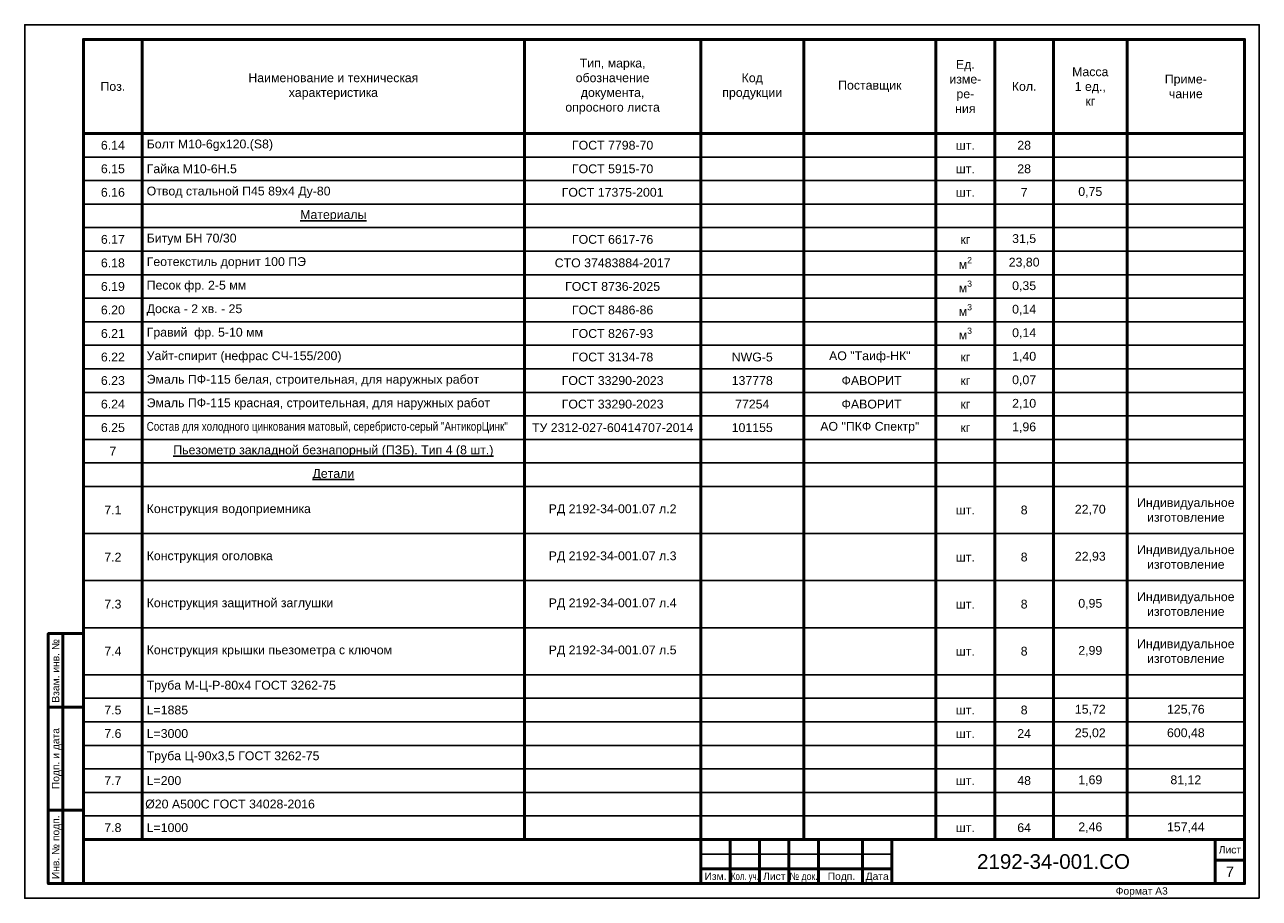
# Paper-space layout '7' of a CAD drawing. Header units: millimetres. Extents: x -420 to 0, y 0 to 297.
import ezdxf
from ezdxf.enums import TextEntityAlignment as Align

# ---------------------------------------------------------------- set-up
doc = ezdxf.new("R2010")
doc.units = ezdxf.units.MM
doc.layers.add('Рамка и штамп', color=7, linetype='Continuous', lineweight=25)
doc.layers.add('Таблицы', color=7, linetype='Continuous', lineweight=25)
doc.styles.add('КИА', font='arial.ttf')

# ---------------------------------------------------------------- blocks, each defined once
blk = doc.blocks.new('*U3')
at = {"layer": 'Рамка и штамп', "lineweight": 50}
for p, q in [((-407, 5), (-407, 90)), ((-412, 65), (-400, 65)), ((-412, 30), (-400, 30)), ((-180, 20), (-180, 5)), ((-170, 20), (-170, 5)), ((-160, 20), (-160, 5)), ((-150, 20), (-150, 5)), ((-135, 20), (-135, 5)), ((-125, 20), (-125, 5)), ((-15, 20), (-15, 5)), ((-5, 13), (-15, 13)), ((-190, 10), (-125, 10))]:
    blk.add_line(p, q, dxfattribs=at)
at = {"layer": 'Рамка и штамп', "lineweight": 25}
blk.add_line((-190, 15), (-125, 15), dxfattribs=at)
blk.add_lwpolyline([(0, 0), (-420, 0), (-420, 297), (0, 297)], close=True, dxfattribs=at)
at = {"layer": 'Рамка и штамп', "lineweight": 50}
for points in [[(-5, 5), (-400, 5), (-400, 292), (-5, 292)], [(-400, 5), (-412, 5), (-412, 90), (-400, 90)], [(-190, 5), (-5, 5), (-5, 20), (-190, 20)]]:
    blk.add_lwpolyline(points, close=True, dxfattribs=at)
at = {"layer": 'Рамка и штамп', "style": 'КИА'}
for s, p in [('Взам. инв. №', (-409.5, 66.5)), ('Инв. № подп.', (-409.5, 6.5))]:
    blk.add_text(s, height=2.5, rotation=90, dxfattribs=at).set_placement(p, align=Align.MIDDLE_LEFT)
blk.add_text('Подп. и дата', height=2.5, rotation=90, dxfattribs=at).set_placement((-409.5, 47.5), align=Align.MIDDLE_CENTER)
blk.add_text('Лист', height=2.5, dxfattribs=at).set_placement((-10, 16.5), align=Align.MIDDLE_CENTER)
for s, p in [('Изм.', (-188.74, 8.75)), ('Лист', (-168.79, 8.75)), ('Подп.', (-146.83, 8.75)), ('Дата', (-133.92, 8.75))]:
    blk.add_text(s, height=2.5, dxfattribs=at).set_placement(p, align=Align.TOP_LEFT)
for s, width, p in [('Кол. уч.', 0.75, (-179.68, 8.75)), ('№ док.', 0.85, (-159.76, 8.75))]:
    blk.add_text(s, height=2.5, dxfattribs=dict(at, width=width)).set_placement(p, align=Align.TOP_LEFT)
at = {"layer": 'Рамка и штамп', "style": 'КИА', "flags": 8}
for tag, p in [('ИНВНОМЕРВЗАМЕН6', (-403.5, 66.5)), ('ИНВНОМЕР6', (-403.5, 6.5))]:
    blk.add_attdef(tag, text='', height=2.5, rotation=90, dxfattribs=at).set_placement(p, align=Align.MIDDLE_LEFT)
at = {"layer": 'Рамка и штамп', "style": 'КИА'}
for tag, height, p in [('ОБОЗНАЧЕНИЕ6.1', 5, (-70, 12.5)), ('ЛИСТ6', 3.5, (-10, 9))]:
    blk.add_attdef(tag, text='', height=height, dxfattribs=at).set_placement(p, align=Align.MIDDLE_CENTER)
blk.add_attdef('ФОРМАТ6', text='', height=2.5, dxfattribs=at).set_placement((-40, 3.75), align=Align.TOP_CENTER)
blk = doc.blocks.new('*T20')
at = {"layer": 'Таблицы', "color": 0, "linetype": 'ByBlock', "lineweight": 50, "transparency": 16777216}
for p, q in [((0, 0), (20, 0)), ((0, 0), (0, -32)), ((20, 0), (20, -112)), ((150, 0), (150, -56)), ((210, 0), (210, -32)), ((245, 0), (245, -32)), ((290, 0), (290, -32)), ((310, 0), (310, -32)), ((330, 0), (330, -32)), ((355, 0), (355, -32)), ((395, 0), (395, -32)), ((0, -32), (20, -32)), ((20, -32), (290, -32)), ((290, -32), (310, -32)), ((310, -32), (395, -32)), ((310, -48), (310, -56)), ((150, -64), (150, -96)), ((355, -88), (355, -96)), ((20, -120), (20, -136)), ((20, -152), (20, -216)), ((20, -224), (20, -240)), ((355, -224), (355, -240)), ((395, -224), (395, -240)), ((310, -232), (310, -240)), ((245, -240), (245, -248)), ((20, -248), (20, -272)), ((150, -248), (150, -272)), ((355, -248), (355, -256)), ((395, -248), (395, -256)), ((210, -264), (210, -272)), ((245, -264), (245, -272)), ((290, -264), (290, -272)), ((310, -264), (310, -272)), ((330, -264), (330, -272)), ((355, -264), (355, -272)), ((395, -264), (395, -272))]:
    blk.add_line(p, q, dxfattribs=at)
at = {"layer": 'Таблицы', "color": 0, "linetype": 'ByBlock', "lineweight": -2, "transparency": 16777216}
for p, q in [((20, 0), (395, 0)), ((20, -48), (150, -48)), ((20, -56), (150, -56)), ((0, -64), (150, -64)), ((20, -72), (150, -72)), ((20, -80), (150, -80)), ((310, -80), (330, -80)), ((20, -88), (150, -88)), ((310, -88), (330, -88)), ((20, -96), (150, -96)), ((20, -112), (290, -112)), ((330, -112), (395, -112)), ((210, -128), (290, -128)), ((0, -144), (20, -144)), ((150, -144), (395, -144)), ((20, -168), (150, -168)), ((20, -184), (310, -184)), ((330, -184), (395, -184)), ((20, -200), (310, -200)), ((330, -200), (395, -200)), ((20, -216), (290, -216)), ((330, -216), (355, -216)), ((0, -224), (310, -224)), ((330, -224), (355, -224)), ((0, -232), (20, -232)), ((310, -232), (330, -232)), ((355, -232), (395, -232)), ((0, -240), (310, -240)), ((330, -240), (395, -240)), ((0, -248), (150, -248)), ((210, -248), (330, -248)), ((310, -256), (330, -256)), ((0, -264), (150, -264))]:
    blk.add_line(p, q, dxfattribs=at)
at = {"layer": 'Таблицы', "color": 0, "lineweight": 50, "transparency": 16777216}
for p, q in [((0, -32), (0, -272)), ((210, -32), (210, -264)), ((245, -32), (245, -240)), ((290, -32), (290, -264)), ((310, -32), (310, -48)), ((330, -32), (330, -264)), ((355, -32), (355, -88)), ((395, -32), (395, -224)), ((150, -56), (150, -64)), ((310, -56), (310, -232)), ((150, -96), (150, -248)), ((355, -96), (355, -224)), ((20, -112), (20, -120)), ((20, -136), (20, -152)), ((20, -216), (20, -224)), ((20, -240), (20, -248)), ((310, -240), (310, -264)), ((355, -240), (355, -248)), ((395, -240), (395, -248)), ((245, -248), (245, -264)), ((355, -256), (355, -264)), ((395, -256), (395, -264)), ((0, -272), (395, -272))]:
    blk.add_line(p, q, dxfattribs=at)
at = {"layer": 'Таблицы', "color": 0, "lineweight": 25, "transparency": 16777216}
for p, q in [((0, -40), (20, -40)), ((0, -48), (20, -48)), ((0, -56), (20, -56)), ((0, -72), (20, -72)), ((150, -72), (395, -72)), ((0, -80), (20, -80)), ((330, -80), (395, -80)), ((0, -88), (20, -88)), ((330, -88), (395, -88)), ((0, -96), (20, -96)), ((150, -96), (395, -96)), ((0, -104), (20, -104)), ((20, -104), (330, -104)), ((0, -112), (20, -112)), ((290, -112), (330, -112)), ((0, -120), (310, -120)), ((310, -120), (330, -120)), ((0, -128), (20, -128)), ((310, -128), (330, -128)), ((0, -136), (395, -136)), ((0, -152), (20, -152)), ((150, -152), (395, -152)), ((0, -168), (20, -168)), ((150, -168), (395, -168)), ((0, -184), (20, -184)), ((310, -184), (330, -184)), ((0, -200), (20, -200)), ((310, -200), (330, -200)), ((0, -216), (20, -216)), ((310, -216), (330, -216)), ((355, -216), (395, -216)), ((355, -224), (395, -224)), ((290, -232), (310, -232)), ((330, -232), (355, -232)), ((310, -240), (330, -240)), ((0, -256), (20, -256)), ((290, -256), (310, -256)), ((330, -256), (395, -256))]:
    blk.add_line(p, q, dxfattribs=at)
at = {"layer": 'Таблицы', "color": 0, "transparency": 16777216}
for p, q in [((20, -40), (395, -40)), ((150, -48), (395, -48)), ((150, -56), (395, -56)), ((150, -64), (395, -64)), ((150, -80), (310, -80)), ((150, -88), (310, -88)), ((330, -104), (395, -104)), ((330, -120), (395, -120)), ((20, -128), (210, -128)), ((290, -128), (310, -128)), ((330, -128), (395, -128)), ((20, -144), (150, -144)), ((20, -152), (150, -152)), ((290, -216), (310, -216)), ((310, -224), (330, -224)), ((20, -232), (290, -232)), ((150, -248), (210, -248)), ((330, -248), (395, -248)), ((20, -256), (290, -256)), ((150, -264), (395, -264))]:
    blk.add_line(p, q, dxfattribs=at)
at = {"layer": 'Таблицы', "color": 0, "transparency": 16777216, "char_height": 3, "style": 'КИА'}
for s, insert, width, attachment_point in [('Тип, марка,\\Pобозначение\\Pдокумента,\\Pопросного листа', (180, -16), 57, 5), ('Ед.\\Pизме-\\Pре-\\Pния', (300, -16), 17, 5), ('Наименование и техническая\\Pхарактеристика', (85, -16), 127, 5), ('Код\\Pпродукции', (227.5, -16), 32, 5), ('Масса\\P1 ед.,\\Pкг', (342.5, -16), 22, 5), ('Приме-\\Pчание', (375, -16), 37, 5), ('Поз.', (10, -16), 17, 5), ('Поставщик', (267.5, -16), 42, 5), ('Кол.', (320, -16), 17, 5), ('6.14', (10, -36), 17, 5), ('Болт М10-6gx120.(S8) ', (21.5, -36), 127, 4), ('ГОСТ 7798-70', (180, -36), 57, 5), ('шт.', (300, -36), 17, 5), ('28', (320, -36), 17, 5), ('Гайка М10-6Н.5 ', (21.5, -44), 127, 4), ('6.15', (10, -44), 17, 5), ('ГОСТ 5915-70', (180, -44), 57, 5), ('шт.', (300, -44), 17, 5), ('28', (320, -44), 17, 5), ('6.16', (10, -52), 17, 5), ('Отвод стальной П45 89х4 Ду-80', (21.5, -52), 127, 4), ('ГОСТ 17375-2001', (180, -52), 57, 5), ('7', (320, -52), 17, 5), ('0,75', (342.5, -52), 22, 5), ('шт.', (300, -52), 17, 5), ('{\\LМатериалы}', (85, -60), 127, 5), ('6.17', (10, -68), 17, 5), ('Битум БН 70/30 ', (21.5, -68), 127, 4), ('ГОСТ 6617-76 ', (180, -68), 57, 5), ('кг', (300, -68), 17, 5), ('31,5', (320, -68), 17, 5), ('6.18', (10, -76), 17, 5), ('{\\C0;Геотекстиль дорнит 100 ПЭ }', (21.5, -76), 127, 4), ('{\\C0;СТО 37483884-2017}', (180, -76), 57, 5), ('\\A1;м{\\H0.7x;\\S2^ ;}', (300, -76), 17, 5), ('23,80', (320, -76), 17, 5), ('6.19', (10, -84), 17, 5), ('Песок фр. 2-5 мм ', (21.5, -84), 127, 4), ('ГОСТ 8736-2025', (180, -84), 57, 5), ('\\A1;м{\\H0.7x;\\S3^ ;}', (300, -84), 17, 5), ('0,35', (320, -84), 17, 5), ('6.20', (10, -92), 17, 5), ('Доска - 2 хв. - 25', (21.5, -92), 127, 4), ('ГОСТ 8486-86', (180, -92), 57, 5), ('\\A1;м{\\H0.7x;\\S3^ ;}', (300, -92), 17, 5), ('0,14', (320, -92), 17, 5), ('6.21', (10, -100), 17, 5), ('Гравий  фр. 5-10 мм ', (21.5, -100), 127, 4), ('ГОСТ\\~8267-93', (180, -100), 57, 5), ('\\A1;м{\\H0.7x;\\S3^ ;}', (300, -100), 17, 5), ('0,14', (320, -100), 17, 5), ('6.22', (10, -108), 17, 5), ('{\\C256;Уайт-спирит (нефрас СЧ-155/200)}', (21.5, -108), 127, 4), ('{\\C256;ГОСТ 3134-78}', (180, -108), 57, 5), ('NWG-5', (227.5, -108), 32, 5), ('АО "Таиф-НК"', (267.5, -108), 42, 5), ('кг', (300, -108), 17, 5), ('1,40', (320, -108), 17, 5), ('6.23', (10, -116), 17, 5), ('Эмаль ПФ-115 белая, строительная, для наружных работ ', (21.5, -116), 127, 4), ('ГОСТ{\\C256; 33290-2023} ', (180, -116), 57, 5), ('137778', (227.5, -116), 32, 5), (' ФАВОРИТ', (267.5, -116), 42, 5), ('кг', (300, -116), 17, 5), ('0,07', (320, -116), 17, 5), ('Эмаль ПФ-115 красная, строительная, для наружных работ ', (21.5, -124), 127, 4), ('6.24', (10, -124), 17, 5), ('ГОСТ{\\C256; 33290-2023} ', (180, -124), 57, 5), ('77254', (227.5, -124), 32, 5), (' ФАВОРИТ', (267.5, -124), 42, 5), ('кг', (300, -124), 17, 5), ('2,10', (320, -124), 17, 5), ('6.25', (10, -132), 17, 5), ('{\\W0.8;\\C0;Состав для холодного цинкования матовый, серебристо-серый "АнтикорЦинк" }', (21.5, -132), 127, 4), ('101155', (227.5, -132), 32, 5), ('1,96', (320, -132), 17, 5), ('{\\C0;ТУ 2312-027-60414707-2014}', (180, -132), 57, 5), ('{\\C0;АО "ПКФ Спектр"}', (267.5, -132), 42, 5), ('кг', (300, -132), 17, 5), ('7', (10, -140), 17, 5), ('{\\LПьезометр закладной безнапорный (ПЗБ). Тип 4 (8 шт.)}', (85, -140), 127, 5), ('{\\LДетали}', (85, -148), 127, 5), ('7.1', (10, -160), 17, 5), ('Конструкция водоприемника ', (21.5, -160), 127, 4), ('РД 2192-34-001.07 л.2', (180, -160), 57, 5), ('шт.', (300, -160), 17, 5), ('8', (320, -160), 17, 5), ('22,70', (342.5, -160), 23, 5), ('Индивидуальное изготовление', (375, -160), 37, 5), ('Индивидуальное изготовление', (375, -176), 37, 5), ('7.2', (10, -176), 17, 5), ('Конструкция оголовка ', (21.5, -176), 127, 4), ('РД 2192-34-001.07 л.3', (180, -176), 57, 5), ('шт.', (300, -176), 17, 5), ('8', (320, -176), 17, 5), ('22,93', (342.5, -176), 23, 5), ('Индивидуальное изготовление', (375, -192), 37, 5), ('7.3', (10, -192), 17, 5), ('Конструкция защитной заглушки', (21.5, -192), 127, 4), ('РД 2192-34-001.07 л.4', (180, -192), 57, 5), ('шт.', (300, -192), 17, 5), ('8', (320, -192), 17, 5), ('0,95', (342.5, -192), 23, 5), ('Индивидуальное изготовление', (375, -208), 37, 5), ('7.4', (10, -208), 17, 5), ('Конструкция крышки пьезометра с ключом ', (21.5, -208), 127, 4), ('РД 2192-34-001.07 л.5', (180, -208), 57, 5), ('шт.', (300, -208), 17, 5), ('8', (320, -208), 17, 5), ('2,99', (342.5, -208), 23, 5), ('Труба М-Ц-Р-80х4 ГОСТ 3262-75', (21.5, -220), 127, 4), ('7.5', (10, -228), 17, 5), ('L=1885', (21.5, -228), 127, 4), ('8', (320, -228), 18, 5), ('15,72', (342.5, -228), 23, 5), ('125,76', (375, -228), 38, 5), ('шт.', (300, -228), 17, 5), ('7.6', (10, -236), 17, 5), ('L=3000', (21.5, -236), 127, 4), ('шт.', (300, -236), 17, 5), ('24', (320, -236), 18, 5), ('25,02', (342.5, -236), 23, 5), ('600,48', (375, -236), 38, 5), ('Труба Ц-90х3,5 ГОСТ 3262-75', (21.5, -244), 127, 4), ('7.7', (10, -252), 17, 5), ('L=200', (21.5, -252), 127, 4), ('шт.', (300, -252), 17, 5), ('48', (320, -252), 18, 5), ('1,69', (342.5, -252), 23, 5), ('81,12', (375, -252), 38, 5), ('Ø20 А500С ГОСТ 34028-2016', (21, -260), 128, 4), ('7.8', (10, -268), 17, 5), ('L=1000', (21.5, -268), 127, 4), ('шт.', (300, -268), 17, 5), ('64', (320, -268), 18, 5), ('2,46', (342.5, -268), 23, 5), ('157,44', (375, -268), 38, 5)]:
    blk.add_mtext(s, dxfattribs=dict(at, insert=insert, width=width, attachment_point=attachment_point))

psp = doc.layouts.new('7')

# ---------------------------------------------------------------- block references
psp.add_blockref('*T20', (-400, 292))
at = {"layer": 'Рамка и штамп'}
psp.add_blockref('*U3', (0, 0), dxfattribs=at).add_auto_attribs({'ОБОЗНАЧЕНИЕ6.1': '2192-34-001.СО', 'ФОРМАТ6': 'Формат А3', 'ЛИСТ6': '7'})

doc.saveas('drawing.dxf')
